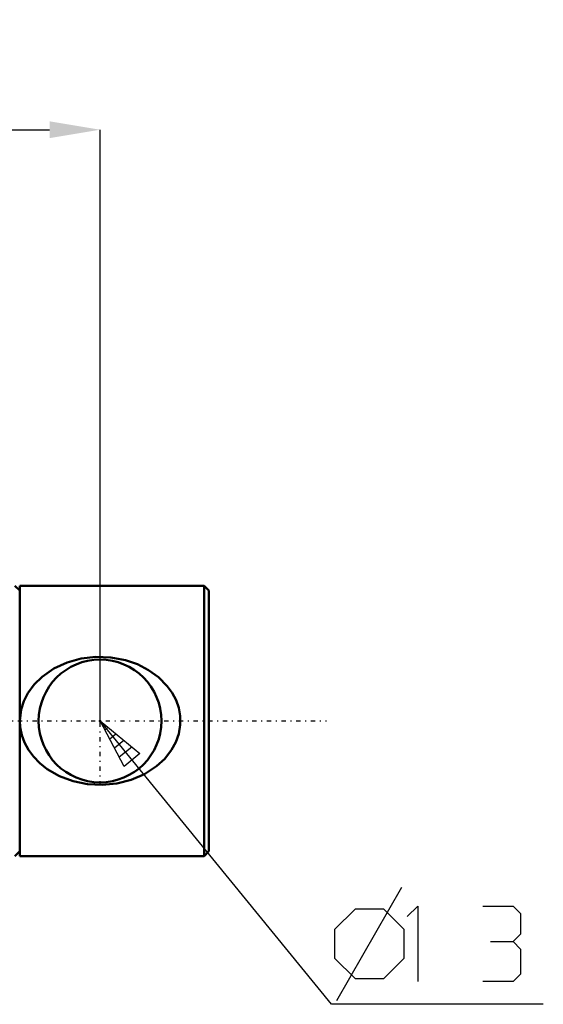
# Model space of a CAD drawing. Header units: millimetres. Extents: x -2 to 1117, y 0 to 312.
# Tile 6 of 13: x 924 to 979, y 207 to 312. Entities that reach past the tile are written whole.
import ezdxf

# ---------------------------------------------------------------- set-up
doc = ezdxf.new("R2010")
doc.units = ezdxf.units.MM
doc.linetypes.add('Center', pattern=[1.5, 0.45, -0.5, 0.05, -0.5])
for name, color, linetype, lineweight in [('am_0', 7, 'Continuous', 50), ('am_6', 2, 'Continuous', 35), ('am_7', 7, 'Center', 25), ('am_8', 3, 'Continuous', 25), ('am_9', 7, 'Continuous', 50)]:
    doc.layers.add(name, color=color, linetype=linetype, lineweight=lineweight)
doc.dimstyles.new('ISO-25', dxfattribs={"dimtxt": 2.5, "dimasz": 2.5, "dimexe": 1.25, "dimexo": 0.625, "dimtad": 1, "dimtxsty": 'Standard', "dimcen": 2.5, "dimadec": 0, "dimazin": 0, "dimtfac": 1, "dimtmove": 0, "dimatfit": 3, "dimfxl": 1, "dimarcsym": 0})

# ---------------------------------------------------------------- blocks, each defined once
blk = doc.blocks.new('3_ID1012G5A406100000L5000T_0_in_ID10K_12_G4A_40_610_0000L50_0__1000')
at = {"layer": 'am_0'}
for p, q in [((923.5, 251.27), (923, 251.77)), ((923.5, 251.77), (923.5, 223.17)), ((943, 251.77), (923.5, 251.77)), ((943.5, 251.27), (943, 251.77)), ((943, 251.77), (943, 223.17)), ((943.5, 251.27), (943.5, 223.67)), ((923, 223.17), (923.5, 223.67)), ((923.5, 223.17), (943, 223.17)), ((943, 223.17), (943.5, 223.67))]:
    blk.add_line(p, q, dxfattribs=at)
blk.add_lwpolyline([(923.5, 237.47), (923.54, 236.81), (923.71, 235.98), (924, 235.18), (924.43, 234.4), (924.96, 233.69), (925.64, 232.99), (926.41, 232.38), (927.72, 231.62), (929.15, 231.08), (930.66, 230.77), (932.22, 230.69), (933.77, 230.84), (935.28, 231.22), (936.7, 231.83), (937.98, 232.67), (938.84, 233.47), (939.56, 234.4), (940.01, 235.22), (940.33, 236.12), (940.48, 237.06), (940.47, 238.02), (940.32, 238.86), (940.04, 239.66), (939.63, 240.44), (939.12, 241.15), (938.2, 242.09), (937.14, 242.86), (935.95, 243.47), (934.68, 243.91), (933.14, 244.19), (931.57, 244.25), (930.02, 244.07), (928.53, 243.65), (927.12, 243.01), (925.86, 242.14), (925.03, 241.34), (924.35, 240.41), (923.93, 239.58), (923.64, 238.69), (923.5, 237.47)], dxfattribs=at)
blk.add_circle((932, 237.47), 6.5, dxfattribs=at)
at = {"layer": 'am_7'}
blk.add_line((932, 230.64), (932, 244.29), dxfattribs=at)
at = {"layer": 'am_6'}
for tag, p, flags in [('NB', (948.5, 251.77), 8), ('NN', (948.5, 251.27), 8), ('NT', (948.5, 250.77), 8), ('NBSYN', (948.5, 250.27), 8), ('LINA', (948.5, 249.77), 8), ('CATALOG', (948.5, 249.27), 8), ('MODEL', (948.5, 248.77), 8), ('IV', (948.5, 248.27), 8), ('MAST', (948.5, 247.77), 8), ('STROKE', (948.5, 246.77), 8), ('GR', (948.5, 247.27), 8), ('POS', (948.5, 246.27), 8), ('FC', (948.5, 245.77), 8), ('RC', (948.5, 245.27), 8), ('POORC', (948.5, 244.77), 8), ('PF', (948.5, 244.27), 8), ('LS', (948.5, 243.77), 8), ('OPTION', (948.5, 242.77), 8), ('IL', (948.5, 243.27), 8), ('TEXT', (948.5, 241.77), 8), ('CL', (948.5, 242.27), 8), ('COMPANY', (948.5, 241.27), 8), ('PSOL_0', (948.5, 240.77), 9), ('PSOL_1', (948.5, 240.27), 9), ('PSOL_2', (948.5, 239.77), 9), ('PSOL_3', (948.5, 239.27), 9)]:
    blk.add_attdef(tag, p, '', height=0.5, dxfattribs=dict(at, flags=flags))
blk = doc.blocks.new('4_ID1012G5A406100000L5000T_0_in_ID10K_12_G4A_40_610_0000L50_0__1000')
at = {"layer": 'am_7'}
blk.add_line((118.85, 237.47), (955.95, 237.47), dxfattribs=at)
at = {"layer": 'am_6'}
for tag, p, flags in [('NB', (960.95, 276.07), 8), ('NN', (960.95, 275.57), 8), ('NT', (960.95, 275.07), 8), ('NBSYN', (960.95, 274.57), 8), ('LINA', (960.95, 274.07), 8), ('CATALOG', (960.95, 273.57), 8), ('MODEL', (960.95, 273.07), 8), ('IV', (960.95, 272.57), 8), ('MAST', (960.95, 272.07), 8), ('STROKE', (960.95, 271.07), 8), ('GR', (960.95, 271.57), 8), ('POS', (960.95, 270.57), 8), ('FC', (960.95, 270.07), 8), ('RC', (960.95, 269.57), 8), ('POORC', (960.95, 269.07), 8), ('PF', (960.95, 268.57), 8), ('LS', (960.95, 268.07), 8), ('IL', (960.95, 267.57), 8), ('OPTION', (960.95, 267.07), 8), ('CL', (960.95, 266.57), 8), ('TEXT', (960.95, 266.07), 8), ('COMPANY', (960.95, 265.57), 8), ('PSOL_0', (960.95, 265.07), 9), ('PSOL_1', (960.95, 264.57), 9), ('PSOL_2', (960.95, 264.07), 9), ('PSOL_3', (960.95, 263.57), 9), ('PSOL_4', (960.95, 263.07), 9)]:
    blk.add_attdef(tag, p, '', height=0.5, dxfattribs=dict(at, flags=flags))
blk = doc.blocks.new('*D11')
at = {"layer": 'am_8', "color": 0, "lineweight": -2}
for p, q in [((14, 237.47), (14, 300.07)), ((19.33, 300.07), (926.67, 300.07)), ((932, 237.47), (932, 300.07))]:
    blk.add_line(p, q, dxfattribs=at)
at = {"layer": 'am_8', "color": 0}
for points in [[(19.33, 300.96), (19.33, 299.18), (14, 300.07)], [(926.67, 299.18), (926.67, 300.96), (932, 300.07)]]:
    blk.add_solid(points, dxfattribs=at)
at = {"layer": 'Defpoints', "color": 0}
for p in [(932, 296.07), (14, 237.47), (932, 237.47)]:
    blk.add_point(p, dxfattribs=at)
at = {"layer": 'am_8', "color": 0, "insert": (473, 306.47), "char_height": 8, "attachment_point": 5}
blk.add_mtext('918', dxfattribs=at)

msp = doc.modelspace()

# ---------------------------------------------------------------- linework, layer by layer
at = {"layer": 'am_8'}
for p, q in [((932, 237.47), (936.2, 234.014)), ((934.547, 232.664), (932, 237.47)), ((956.5, 207.47), (932, 237.47)), ((932.84, 236.779), (932.509, 236.509)), ((933.68, 236.088), (933.019, 235.548)), ((934.52, 235.396), (933.528, 234.587)), ((935.36, 234.705), (934.038, 233.626)), ((936.2, 234.014), (934.547, 232.664)), ((957.06, 207.87), (963.94, 219.87)), ((958.98, 217.55), (956.82, 215.39)), ((962.02, 217.55), (958.98, 217.55)), ((964.18, 215.39), (962.02, 217.55)), ((964.5, 216.75), (965.62, 217.87)), ((965.62, 217.87), (965.62, 209.87)), ((972.5, 217.87), (975.7, 217.87)), ((975.7, 217.87), (976.5, 217.07)), ((976.5, 217.07), (976.5, 214.91)), ((956.82, 215.39), (956.82, 212.35)), ((964.18, 212.35), (964.18, 215.39)), ((976.5, 214.91), (975.7, 214.11)), ((973.3, 214.11), (975.7, 214.11)), ((975.7, 214.11), (976.5, 213.31)), ((976.5, 213.31), (976.5, 210.67)), ((956.82, 212.35), (958.98, 210.19)), ((962.02, 210.19), (964.18, 212.35)), ((976.5, 210.67), (975.7, 209.87)), ((958.98, 210.19), (962.02, 210.19)), ((975.7, 209.87), (972.5, 209.87)), ((978.9, 207.47), (956.5, 207.47))]:
    msp.add_line(p, q, dxfattribs=at)
at = {"layer": 'am_9'}
msp.add_point((932, 237.47), dxfattribs=at)

# ---------------------------------------------------------------- block references
for name in ['4_ID1012G5A406100000L5000T_0_in_ID10K_12_G4A_40_610_0000L50_0__1000', '3_ID1012G5A406100000L5000T_0_in_ID10K_12_G4A_40_610_0000L50_0__1000']:
    msp.add_blockref(name, (0, 0))

# ---------------------------------------------------------------- dimensions: what is measured, and where the dimension line sits
at = {"layer": 'am_8'}
dim = msp.add_linear_dim(base=(932, 300.07), p1=(14, 237.47), p2=(932, 237.47), text='918', dimstyle='ISO-25', override={"dimtxt": 8, "dimasz": 5.333333, "dimexe": 0, "dimexo": 0, "dimgap": 2.4}, dxfattribs=at)
dim.commit()
dim.dimension.update_dxf_attribs({"geometry": '*D11', "text_midpoint": (473, 300.07), "dimtype": 160})

doc.saveas('drawing.dxf')
